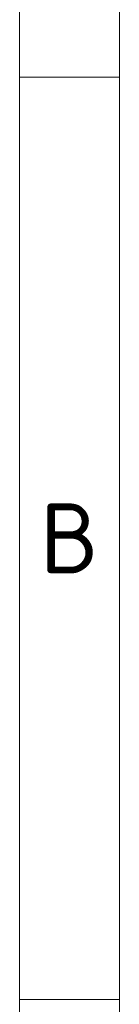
# Model space of a CAD drawing. Header units: millimetres. Extents: x 5 to 415, y 5 to 292.
# Tile 36 of 37: x 410 to 415, y 194 to 244. Entities that reach past the tile are written whole.
import ezdxf

# ---------------------------------------------------------------- set-up
doc = ezdxf.new("R2010")
doc.units = ezdxf.units.MM
doc.layers.add('Rahmen (ISO)', color=7, linetype='Continuous', lineweight=70)
doc.styles.add('Bezeichnungstext (ISO)', font='isocpeur.ttf')

# ---------------------------------------------------------------- blocks, each defined once
blk = doc.blocks.new('Ränder Basler-A3')
at = {"layer": 'Rahmen (ISO)', "color": 7, "lineweight": 18}
blk.add_line((415, 292), (415, 5), dxfattribs=at)
at = {"layer": 'Rahmen (ISO)', "lineweight": 18}
blk.add_line((410, 287), (410, 10), dxfattribs=at)
at = {"layer": 'Rahmen (ISO)', "color": 7, "linetype": 'Continuous', "lineweight": 18}
for p, q in [((415, 240.833), (410, 240.833)), ((415, 194.667), (410, 194.667))]:
    blk.add_line(p, q, dxfattribs=at)
at = {"layer": 'Rahmen (ISO)', "insert": (412.5, 217.75), "char_height": 3.5, "attachment_point": 5, "style": 'Bezeichnungstext (ISO)'}
blk.add_mtext('\\fISOCPEUR|b0|i0;\\H3.5000;B', dxfattribs=at)

msp = doc.modelspace()

# ---------------------------------------------------------------- block references
msp.add_blockref('Ränder Basler-A3', (0, 0))

doc.saveas('drawing.dxf')
